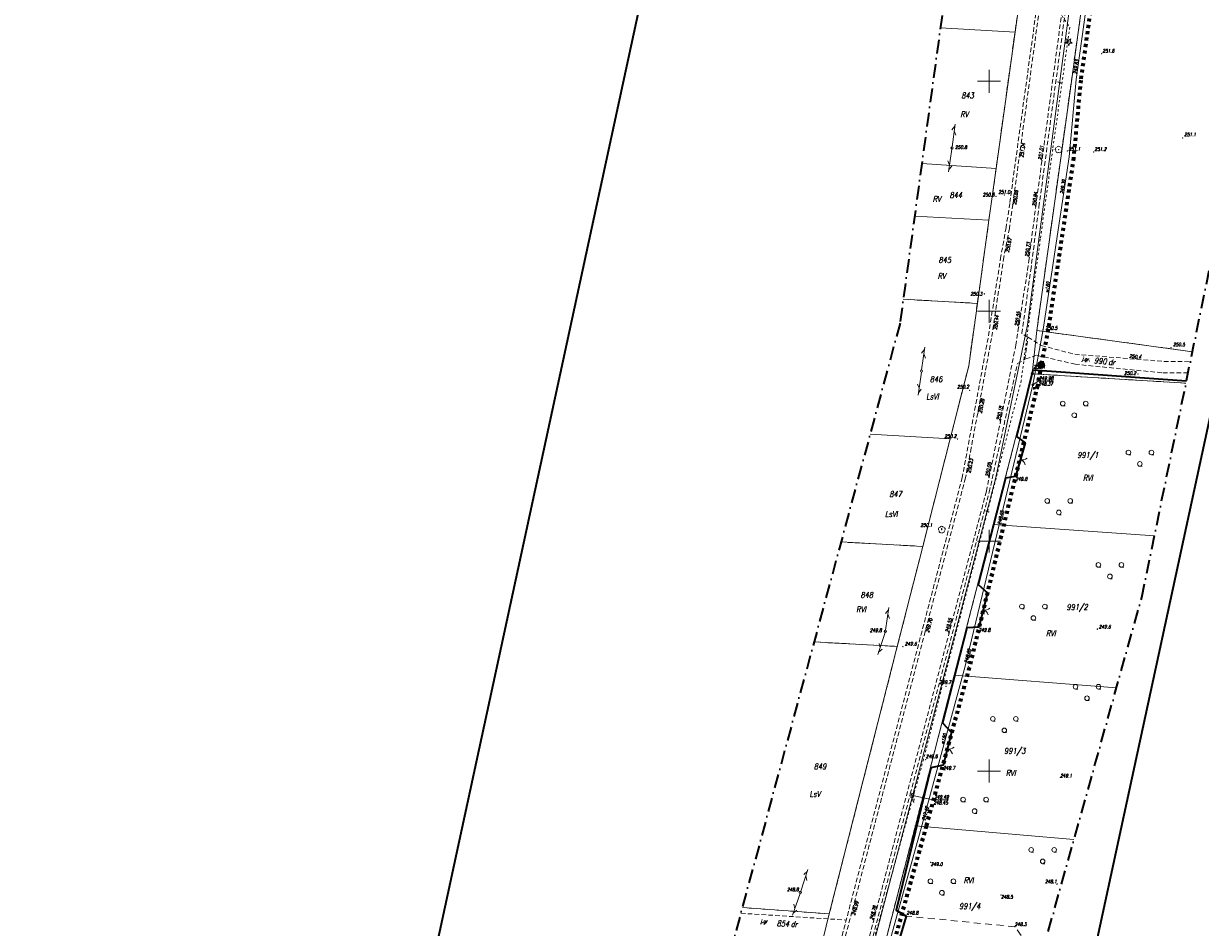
# Model space of a CAD drawing. Header units: millimetres. Extents: x 7436010 to 7436992, y 5663514 to 5666647.
# Tile 30 of 45: x 7436440 to 7436696, y 5665366 to 5665563. Entities that reach past the tile are written whole.
import ezdxf
from ezdxf.enums import TextEntityAlignment as Align

# ---------------------------------------------------------------- set-up
doc = ezdxf.new("R2010")
doc.units = ezdxf.units.MM
doc.header["$PDSIZE"] = 1
for name, pattern in [('0.7_0.7', [1.4, 0.7, -0.7]), ('1', [0]), ('3', [1, 0.5, -0.5]), ('4', [2.5, 1.5, -1]), ('GAK', [3.5, 2, -0.75, 0, -0.75]), ('GDE', [0]), ('GUZ', [1.5, 1, -0.5]), ('KOU', [1.5, 1, -0.5]), ('UPW', [2, 1, 1])]:
    doc.linetypes.add(name, pattern=pattern)
for name, color, linetype, lineweight in [('1 OGRODZENIE', 7, 'BGT', 35), ('16 DRZEWA', 96, 'Continuous', 18), ('17 SŁUPY TELEKOMUNIKACYJNE', 30, 'Continuous', 18), ('18 LINIE TELEKOMUNIAKCYJNE', 30, 'Continuous', 18), ('19 ZAKRZEWIENIE ZADRZEWIENIE SYMBOLE', 7, 'Continuous', 18), ('2 BRAMY FURTKI', 7, 'Continuous', 18), ('44 ZAKRZEWIENIE LINIE', 7, '4', 18), ('_BB_Kanalizacja ciśnieniowa - trasa', 44, '0.7_0.7', 70), ('_CC_Studnie 1000 PE SIEĆ', 44, 'Continuous', 40), ('Dzialki', 7, 'GDE', 18), ('DZIALKI_SYT-WYS_T_0', 7, 'Continuous', 18), ('EDZPD_L_1', 7, 'GDE', 18), ('EKLTK_T_0', 96, 'Continuous', 18), ('EUZOU_T_0', 96, 'Continuous', 18), ('EUZPU_L_0', 96, 'GUZ', 18), ('Numery działek uzupełnienie', 7, 'Continuous', 18), ('Numery_dzialek', 7, 'Continuous', 18), ('Podzial_sekcyjny_krzyze', 7, 'Continuous', 13), ('Punkty', 7, 'Continuous', 18), ('PunPOMIAR1', 7, 'Continuous', 18), ('RzedPOMIAR1', 7, 'Continuous', 18), ('SDROK_T_0', 7, 'Continuous', 18), ('SDRPK_L_1', 7, 'KOU', 18), ('SDRPK_L_4', 7, 'KOU', 18), ('SIEC_ENERGETYCZNA_L_0', 1, '3', 18), ('SZZPZ_T_0', 7, 'Continuous', 18), ('SZZPZ_T_0 zakrzewienie', 7, 'Continuous', 18), ('UTTOA_T_0', 7, 'Continuous', 18), ('UTTOC_T_0', 30, 'Continuous', 18), ('UTTOO_T_0', 30, 'Continuous', 18), ('UTTPA_T_0', 30, 'Continuous', 18), ('UTTPA_T_3', 30, 'Continuous', 18), ('UTTPO_L_0', 30, '1', 18), ('UWWOA_T_0', 5, 'Continuous', 18), ('UWWOC_T_0', 5, 'Continuous', 18), ('UWWOO_T_0', 5, 'Continuous', 18), ('UWWPA_T_1', 5, 'Continuous', 18), ('UWWPO_L_1', 5, '1', 18), ('UŻYTKI LINIE', 96, 'GUZ', 18), ('UŻYTKI OZNACZENIE', 96, 'Continuous', 18), ('WEKTOR WODOCIĄGI wo', 5, 'Continuous', 18), ('WUKOS_T_0', 7, 'Continuous', 18), ('WUKOS_T_1', 7, 'Continuous', 18), ('ZAKRES MAPY', 1, 'GAK', 35)]:
    doc.layers.add(name, color=color, linetype=linetype, lineweight=lineweight)
doc.layers.add('_map', color=7, linetype='Continuous')
doc.layers.add('RAMA WYPLOT', color=3, linetype='Continuous', lineweight=35, plot=False)
doc.styles.add('K1_ACAD', font='romans.shx', dxfattribs={"width": 0.8, "oblique": 12})
doc.linetypes.add('BGT', pattern='A,3.75,[133,ltypeshp.shx,S=0.1875,R=0,X=0,Y=0],3.75', length=7.5)

# ---------------------------------------------------------------- blocks, each defined once
blk = doc.blocks.new('GRT')
at = {"linetype": 'Continuous'}
blk.add_circle((0, 0), 0.25, dxfattribs=at)
blk = doc.blocks.new('GRO')
at = {"linetype": 'Continuous'}
blk.add_circle((0, 0), 0.045, dxfattribs=at)
blk = doc.blocks.new('DLI')
at = {"linetype": 'Continuous'}
blk.add_circle((0, 0), 0.045, dxfattribs=at)
for centre, start, end in [((-0.36, 0.12), 102.1445, 221.86), ((0, 0.38), 30.1401, 149.8599), ((0.36, 0.12), 318.14, 77.8555), ((-0.22, -0.3), 174.1482, 293.8542), ((0.22, -0.3), 246.1458, 5.8518)]:
    blk.add_arc(centre, 0.375, start, end, dxfattribs=at)
blk = doc.blocks.new('LZA')
at = {"linetype": 'Continuous'}
for p, q in [((-2.5, 0.75), (-2, 0.75)), ((2.5, 0.75), (3, 0.75)), ((0, -1.75), (0.5, -1.75))]:
    blk.add_line(p, q, dxfattribs=at)
for centre in [(-2.5, 1.25), (2.5, 1.25), (0, -1.25)]:
    blk.add_circle(centre, 0.5, dxfattribs=at)
blk = doc.blocks.new('SLS')
at = {"linetype": 'Continuous'}
blk.add_circle((0, 0), 0.25, dxfattribs=at)
blk = doc.blocks.new('PLT')
at = {"linetype": 'Continuous'}
for p, q in [((0.25, 0), (5.25, 0)), ((3.76605, 0), (2.9, -0.5)), ((3.9, 0.5), (4.76605, 0))]:
    blk.add_line(p, q, dxfattribs=at)
blk = doc.blocks.new('SUUS15_07B')
at = {"linetype": 'Continuous'}
for p, q in [((0.5, 0.23), (-0.5, 0.23)), ((-0.5, 0.23), (-0.5, -0.23)), ((0.5, -0.23), (0.5, 0.23)), ((-0.5, -0.23), (0.5, -0.23))]:
    blk.add_line(p, q, dxfattribs=at)
blk = doc.blocks.new('ZAS')
at = {"linetype": 'Continuous'}
for radius in [0.2, 0.175, 0.15, 0.125, 0.1, 0.075, 0.05, 0.025, 0.00715]:
    blk.add_circle((0, 0), radius, dxfattribs=at)
blk = doc.blocks.new('WSP')
at = {"linetype": 'Continuous'}
blk.add_circle((0, 0), 0.045, dxfattribs=at)
blk = doc.blocks.new('DIG')
at = {"linetype": 'Continuous'}
for p, q in [((-0.78225, -0.26495), (-0.3012, 0.09375)), ((-0.3012, 0.09375), (-0.4937, 0.6621)), ((-0.4937, 0.6621), (-0.0039, 0.31545)), ((-0.0039, 0.31545), (0.4771, 0.67415)), ((0.4771, 0.67415), (0.2988, 0.1012)), ((0.2988, 0.1012), (0.7886, -0.24545)), ((-0.18225, -0.2575), (-0.78225, -0.26495)), ((0.01025, -0.82585), (-0.18225, -0.2575)), ((0.1886, -0.2529), (0.01025, -0.82585)), ((0.7886, -0.24545), (0.1886, -0.2529))]:
    blk.add_line(p, q, dxfattribs=at)
blk.add_circle((0, 0), 0.045, dxfattribs=at)
blk = doc.blocks.new('BGB')
at = {"linetype": 'Continuous'}
for centre, start, end in [((-1.5, 0), 359.9995, 60), ((1.5, 0), 120, 180.0005)]:
    blk.add_arc(centre, 1.5, start, end, dxfattribs=at)
blk = doc.blocks.new('STUDZ')
at = {"layer": '1 OGRODZENIE', "flags": 128}
blk.add_lwpolyline([(7436692.92, 5665484.81), (7436659.52, 5665487.18), (7436655.94, 5665472.74), (7436657.86, 5665471.35), (7436655.78, 5665464.07), (7436653.56, 5665463.68), (7436647.66, 5665440.55), (7436649.65, 5665438.77), (7436647.82, 5665431.28), (7436645.19, 5665431.15), (7436639.89, 5665410.49), (7436641.85, 5665408.41), (7436640.04, 5665401.26), (7436637.38, 5665400.74), (7436629.83, 5665369.74), (7436632, 5665368.48), (7436630.06, 5665361.83), (7436627.65, 5665361.02), (7436604.83, 5665272.7)], dxfattribs=at)
at = {"layer": '44 ZAKRZEWIENIE LINIE', "flags": 128}
blk.add_lwpolyline([(7436655.62, 5665366.15), (7436632, 5665368.48)], dxfattribs=at)
at = {"layer": 'Dzialki'}
for p, q in [((7436659.4, 5665486.4), (7436650.93, 5665453.63)), ((7436692.82, 5665484.35), (7436659.4, 5665486.4)), ((7436650.93, 5665453.63), (7436642.45, 5665420.86)), ((7436650.93, 5665453.63), (7436685.98, 5665451.18)), ((7436642.45, 5665420.86), (7436633.98, 5665388.09)), ((7436642.45, 5665420.86), (7436677.71, 5665418.09)), ((7436633.98, 5665388.09), (7436625.51, 5665355.33)), ((7436633.98, 5665388.09), (7436668.47, 5665385.09))]:
    blk.add_line(p, q, dxfattribs=at)
at = {"layer": 'EDZPD_L_1'}
for p, q in [((7436687.02, 5665687.87), (7436667.9, 5665549.97)), ((7436655.65, 5665560.72), (7436662.17, 5665607.7)), ((7436655.65, 5665560.72), (7436639.42, 5665561.61)), ((7436651.54, 5665531.03), (7436655.65, 5665560.72)), ((7436667.9, 5665549.97), (7436660.39, 5665495.8)), ((7436635.4, 5665532.1), (7436651.54, 5665531.03)), ((7436649.98, 5665519.82), (7436651.54, 5665531.03)), ((7436633.84, 5665520.67), (7436649.98, 5665519.82)), ((7436647.47, 5665501.71), (7436649.98, 5665519.82)), ((7436647.47, 5665501.71), (7436631.37, 5665502.61)), ((7436645.59, 5665488.13), (7436647.47, 5665501.71)), ((7436660.39, 5665495.8), (7436659.4, 5665486.4)), ((7436694.23, 5665491.2), (7436660.39, 5665495.8)), ((7436641.55, 5665472.26), (7436645.59, 5665488.13)), ((7436641.55, 5665472.26), (7436624.15, 5665473.24)), ((7436635.6, 5665448.86), (7436641.55, 5665472.26)), ((7436617.82, 5665449.82), (7436635.6, 5665448.86)), ((7436630.06, 5665427.11), (7436635.6, 5665448.86)), ((7436630.06, 5665427.11), (7436611.96, 5665428.09)), ((7436615.26, 5665368.93), (7436630.06, 5665427.11)), ((7436596.37, 5665370.31), (7436615.26, 5665368.93)), ((7436615.26, 5665368.93), (7436613.91, 5665363.63))]:
    blk.add_line(p, q, dxfattribs=at)
at = {"layer": 'EUZPU_L_0', "linetype": '4'}
blk.add_line((7436658.47, 5665362.23), (7436655.62, 5665366.15), dxfattribs=at)
at = {"layer": 'Podzial_sekcyjny_krzyze', "color": 7, "lineweight": 13}
for p, q in [((7436650, 5665547.5), (7436650, 5665552.5)), ((7436647.5, 5665550), (7436652.5, 5665550)), ((7436650, 5665497.5), (7436650, 5665502.5)), ((7436647.5, 5665500), (7436652.5, 5665500)), ((7436650, 5665447.5), (7436650, 5665452.5)), ((7436647.5, 5665450), (7436652.5, 5665450)), ((7436650, 5665397.5), (7436650, 5665402.5)), ((7436647.5, 5665400), (7436652.5, 5665400))]:
    blk.add_line(p, q, dxfattribs=at)
at = {"layer": 'PunPOMIAR1'}
for p in [(7436674.52, 5665556.02), (7436672.78, 5665534.64), (7436656.57, 5665533.56), (7436661.5, 5665532.72), (7436653.45, 5665512.95), (7436658.73, 5665511.65), (7436650.85, 5665496.14), (7436656.45, 5665496.59), (7436659.52, 5665487.18), (7436647.57, 5665478.08), (7436652.48, 5665475.98), (7436645.12, 5665465.05), (7436650.02, 5665463.8), (7436655.78, 5665464.07), (7436636.15, 5665430.43), (7436641.3, 5665429.93), (7436647.82, 5665431.28), (7436640.04, 5665401.26), (7436620.04, 5665368.91), (7436632, 5665368.48), (7436624.89, 5665367.41)]:
    blk.add_point(p, dxfattribs=at)
at = {"layer": 'RAMA WYPLOT', "flags": 128}
blk.add_lwpolyline([(7436469.91, 5665084.38), (7436654.27, 5665937.39), (7436791.11, 5665907.82), (7436606.75, 5665054.8)], close=True, dxfattribs=at)
at = {"layer": 'SDRPK_L_1'}
for p, q in [((7436685.94, 5665751.99), (7436654.5, 5665523.45)), ((7436668.02, 5665617.74), (7436655.17, 5665523.24)), ((7436660.16, 5665522.74), (7436672.89, 5665617.55)), ((7436660.86, 5665522.7), (7436673.64, 5665617.49)), ((7436654.5, 5665523.45), (7436653.72, 5665518.24)), ((7436655.17, 5665523.24), (7436654.45, 5665518.02)), ((7436658.38, 5665508.97), (7436660.16, 5665522.74)), ((7436659.08, 5665508.92), (7436660.86, 5665522.7)), ((7436653.72, 5665518.24), (7436652.59, 5665511.95)), ((7436654.45, 5665518.02), (7436653.22, 5665511.78)), ((7436652.59, 5665511.95), (7436649.78, 5665494.15)), ((7436653.22, 5665511.78), (7436650.54, 5665494.09)), ((7436655.83, 5665492.59), (7436658.38, 5665508.97)), ((7436657.14, 5665495.2), (7436659.08, 5665508.92)), ((7436649.78, 5665494.15), (7436645.42, 5665470.53)), ((7436650.54, 5665494.09), (7436646.13, 5665470.29)), ((7436658.44, 5665494.35), (7436657.14, 5665495.2)), ((7436657.82, 5665489.56), (7436658.44, 5665494.35)), ((7436649.42, 5665460.84), (7436655.83, 5665492.59)), ((7436650.05, 5665460.66), (7436656.17, 5665488.6)), ((7436656.17, 5665488.6), (7436657.82, 5665489.56)), ((7436645.42, 5665470.53), (7436644.18, 5665463.84)), ((7436646.13, 5665470.29), (7436644.87, 5665463.74)), ((7436644.18, 5665463.84), (7436597.42, 5665285.47)), ((7436644.87, 5665463.74), (7436598.12, 5665285.17)), ((7436603.07, 5665284.33), (7436649.42, 5665460.84)), ((7436632.88, 5665395.03), (7436650.05, 5665460.66)), ((7436603.93, 5665284.26), (7436632.88, 5665395.03))]:
    blk.add_line(p, q, dxfattribs=at)
at = {"layer": 'SDRPK_L_4'}
for p, q in [((7436658.44, 5665494.35), (7436661.42, 5665492.54)), ((7436661.42, 5665492.54), (7436668.64, 5665490.63)), ((7436668.64, 5665490.63), (7436688.03, 5665489.09)), ((7436660.35, 5665490.44), (7436657.82, 5665489.56)), ((7436668.75, 5665488.47), (7436660.35, 5665490.44)), ((7436687.57, 5665486.63), (7436668.75, 5665488.47)), ((7436688.03, 5665489.09), (7436693.78, 5665489.02)), ((7436693.28, 5665486.59), (7436687.57, 5665486.63)), ((7436596.04, 5665369.09), (7436618.95, 5665367.61))]:
    blk.add_line(p, q, dxfattribs=at)
at = {"layer": 'SIEC_ENERGETYCZNA_L_0'}
for p, q in [((7436665.87, 5665564.23), (7436667.54, 5665561.78)), ((7436667.54, 5665561.78), (7436663.86, 5665535.24)), ((7436663.86, 5665535.24), (7436661.15, 5665515.65)), ((7436661.15, 5665515.65), (7436658.7, 5665497.99)), ((7436658.7, 5665497.99), (7436657.01, 5665484.95)), ((7436657.01, 5665484.95), (7436651.54, 5665463.71)), ((7436651.54, 5665463.71), (7436640.25, 5665420.11)), ((7436640.25, 5665420.11), (7436635.75, 5665402.54)), ((7436635.75, 5665402.54), (7436629.39, 5665379.43)), ((7436629.39, 5665379.43), (7436623.58, 5665358.25))]:
    blk.add_line(p, q, dxfattribs=at)
at = {"layer": 'UTTOC_T_0'}
for p, q in [((7436633.35, 5665394.67), (7436637.83, 5665393.77)), ((7436637.83, 5665393.77), (7436641.22, 5665393.77))]:
    blk.add_line(p, q, dxfattribs=at)
at = {"layer": 'UTTPO_L_0'}
for p, q in [((7436658.36, 5665497.02), (7436677.18, 5665639.26)), ((7436651.51, 5665463.82), (7436658.36, 5665497.02)), ((7436633.4, 5665394.84), (7436651.51, 5665463.82)), ((7436573.63, 5665166.96), (7436633.4, 5665394.84))]:
    blk.add_line(p, q, dxfattribs=at)
at = {"layer": 'UWWOA_T_0'}
for p, q in [((7436659.52, 5665483.99), (7436660.66, 5665484.79)), ((7436660.66, 5665484.79), (7436664.01, 5665484.79))]:
    blk.add_line(p, q, dxfattribs=at)
at = {"layer": 'UŻYTKI LINIE', "flags": 128}
for points in [[(7436687.02, 5665687.87), (7436667.9, 5665549.97), (7436660.39, 5665495.8), (7436694.23, 5665491.2)], [(7436596.37, 5665370.31), (7436615.26, 5665368.93), (7436630.06, 5665427.11), (7436635.6, 5665448.86), (7436641.55, 5665472.26), (7436645.59, 5665488.13), (7436647.47, 5665501.71), (7436649.98, 5665519.82), (7436651.54, 5665531.03), (7436655.65, 5665560.72), (7436662.17, 5665607.7), (7436664.24, 5665622.64), (7436669.04, 5665657.31)], [(7436631.37, 5665502.61), (7436647.47, 5665501.71)], [(7436659.4, 5665486.4), (7436650.93, 5665453.63), (7436642.45, 5665420.86), (7436633.98, 5665388.09), (7436625.51, 5665355.33), (7436616.31, 5665319.76), (7436607.18, 5665284.42), (7436597.98, 5665248.84)], [(7436659.4, 5665486.4), (7436692.82, 5665484.35)], [(7436617.82, 5665449.82), (7436635.6, 5665448.86)], [(7436611.96, 5665428.09), (7436630.06, 5665427.11)]]:
    blk.add_lwpolyline(points, dxfattribs=at)
at = {"layer": 'WEKTOR WODOCIĄGI wo'}
for p, q in [((7436668.94, 5665550.4), (7436676.46, 5665604.01)), ((7436667.39, 5665533.54), (7436668.94, 5665550.4)), ((7436661.74, 5665496.04), (7436667.39, 5665533.54)), ((7436659.52, 5665483.99), (7436661.74, 5665496.04)), ((7436644.84, 5665422.8), (7436659.52, 5665483.99)), ((7436635.48, 5665388.37), (7436644.84, 5665422.8)), ((7436625.4, 5665352.16), (7436635.48, 5665388.37))]:
    blk.add_line(p, q, dxfattribs=at)
at = {"layer": 'ZAKRES MAPY', "ltscale": 1.5}
blk.add_lwpolyline([(7436499.64, 5664770.19), (7436618.18, 5665205.39), (7436683.21, 5665437.78), (7436699.29, 5665515.69), (7436766.55, 5666002.2), (7436830.55, 5666510.53), (7436842.09, 5666581.76), (7436785.51, 5666596.85), (7436785.51, 5666596.85), (7436586.58, 5666594.14), (7436584.94, 5666524.7), (7436750.08, 5666529.35), (7436745.08, 5666424.3), (7436720.95, 5666302.3), (7436720.95, 5666302.3), (7436688.83, 5666001.55), (7436443.21, 5666009.35), (7436440.09, 5665956.61), (7436694.21, 5665946.11), (7436662.94, 5665733.97), (7436630.66, 5665497.39), (7436531.49, 5665129.94)], dxfattribs=at)
at = {"layer": '16 DRZEWA', "linetype": 'Continuous'}
blk.add_blockref('DIG', (7436667.32, 5665558.57), dxfattribs=at)
at = {"layer": '17 SŁUPY TELEKOMUNIKACYJNE', "rotation": 0.06504070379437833}
blk.add_blockref('SLS', (7436635.32, 5665486.98), dxfattribs=at)
at = {"layer": '18 LINIE TELEKOMUNIAKCYJNE', "linetype": 'Continuous'}
for rotation in [82.25672259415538, 262.1036979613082]:
    blk.add_blockref('PLT', (7436635.32, 5665486.98), dxfattribs=dict(at, rotation=rotation))
at = {"layer": '19 ZAKRZEWIENIE ZADRZEWIENIE SYMBOLE'}
for p in [(7436668.53, 5665478.66), (7436682.8, 5665468.04), (7436665.17, 5665457.5), (7436676.29, 5665443.59), (7436659.65, 5665434.54), (7436671.31, 5665417.09), (7436653.33, 5665410.12), (7436646.86, 5665392.56), (7436661.66, 5665381.62)]:
    blk.add_blockref('LZA', p, dxfattribs=at)
at = {"layer": '2 BRAMY FURTKI'}
for p, rotation in [((7436656.82, 5665467.71), 254.0546040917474), ((7436648.74, 5665435.03), 256.2986226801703), ((7436640.95, 5665404.83), 255.7941871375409)]:
    blk.add_blockref('BGB', p, dxfattribs=dict(at, rotation=rotation))
at = {"layer": 'Punkty'}
for name, p in [('GRT', (7436659.4, 5665486.4)), ('GRO', (7436650.93, 5665453.63)), ('GRO', (7436642.45, 5665420.86)), ('GRO', (7436633.98, 5665388.09))]:
    blk.add_blockref(name, p, dxfattribs=at)
at = {"layer": 'SZZPZ_T_0'}
for p, rotation in [((7436665.14, 5665535.15), 0.06266379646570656), ((7436639.72, 5665452.49), 0.06534123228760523)]:
    blk.add_blockref('DLI', p, dxfattribs=dict(at, rotation=rotation))
at = {"layer": 'SZZPZ_T_0 zakrzewienie'}
blk.add_blockref('LZA', (7436639.76, 5665374.79), dxfattribs=at)
at = {"layer": 'UTTPA_T_0', "rotation": 75.28823630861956}
blk.add_blockref('SUUS15_07B', (7436633.35, 5665394.67), dxfattribs=at)
at = {"layer": 'UTTPA_T_3'}
for name, p, rotation in [('PLT', (7436641.92, 5665535.51), 82.34666308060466), ('PLT', (7436641.92, 5665535.51), 262.1709478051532), ('SLS', (7436641.92, 5665535.51), 0.06318289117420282), ('PLT', (7436627.47, 5665430.37), 82.17489749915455), ('PLT', (7436627.47, 5665430.37), 251.9726762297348), ('SLS', (7436627.47, 5665430.37), 0.06504070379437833), ('PLT', (7436609, 5665373.62), 71.97379135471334), ('PLT', (7436609, 5665373.62), 250.879361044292), ('SLS', (7436609, 5665373.62), 0.06381126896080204)]:
    blk.add_blockref(name, p, dxfattribs=dict(at, rotation=rotation))
at = {"layer": 'UWWPA_T_1', "rotation": 258.9200577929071}
blk.add_blockref('ZAS', (7436659.52, 5665483.99), dxfattribs=at)
at = {"layer": 'WUKOS_T_0'}
for p, rotation in [((7436692.09, 5665537.69), 0.06236326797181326), ((7436641.9, 5665535.51), 0.06318289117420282), ((7436667.03, 5665534.86), 0.06263647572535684), ((7436651.52, 5665524.96), 0.06301896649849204), ((7436653.34, 5665525.27), 0.06296432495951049), ((7436649, 5665503.78), 0.06356538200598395), ((7436661.73, 5665495.97), 0.0638932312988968), ((7436683.14, 5665490.5), 0.06386591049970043), ((7436689.54, 5665492.1), 0.06353806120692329), ((7436682.41, 5665486.36), 0.06405715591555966), ((7436645.77, 5665482.78), 0.0644396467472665), ((7436643.15, 5665472.21), 0.06484945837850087), ((7436639.68, 5665452.69), 0.06534123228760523), ((7436627.39, 5665430.36), 0.06504070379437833), ((7436673.58, 5665430.87), 0.06555979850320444), ((7436631.26, 5665427.07), 0.0651226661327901), ((7436640.63, 5665418.44), 0.06523194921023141), ((7436636.24, 5665402.47), 0.06476749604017), ((7436665.49, 5665398.64), 0.06468553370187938), ((7436609.01, 5665373.71), 0.06381126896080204)]:
    blk.add_blockref('WSP', p, dxfattribs=dict(at, rotation=rotation))
for p in [(7436655.17, 5665523.24), (7436660.16, 5665522.74), (7436637.32, 5665380.15), (7436664.81, 5665375.42), (7436652.61, 5665373.03), (7436655.62, 5665366.15)]:
    blk.add_blockref('WSP', p, dxfattribs=at)
at = {"layer": 'DZIALKI_SYT-WYS_T_0', "style": 'K1_ACAD', "oblique": 12, "width": 0.8}
for s, p in [('843', (7436645.34, 5665546.93)), ('844', (7436642.78, 5665525.26)), ('845', (7436640.37, 5665511.14)), ('846', (7436638.49, 5665485.19)), ('847', (7436629.68, 5665460.24)), ('848', (7436623.42, 5665438.29)), ('849', (7436613.27, 5665401.01))]:
    blk.add_text(s, height=1.25, dxfattribs=at).set_placement(p, align=Align.MIDDLE)
blk.add_text('854', height=1.25, rotation=356.5781, dxfattribs=at).set_placement((7436605.22, 5665366.84), align=Align.MIDDLE)
at = {"layer": 'EKLTK_T_0', "style": 'K1_ACAD', "oblique": 12, "width": 0.8}
for p in [(7436670.43, 5665464.4), (7436662.39, 5665430.61), (7436653.66, 5665400.23), (7436644.5, 5665376.89)]:
    blk.add_text('RVI', height=1.25, dxfattribs=at).set_placement(p, align=Align.TOP_LEFT)
at = {"layer": 'EUZOU_T_0', "style": 'K1_ACAD', "oblique": 12, "width": 0.8}
blk.add_text('LsV', height=1.25, dxfattribs=at).set_placement((7436610.99, 5665395.63), align=Align.TOP_LEFT)
blk.add_text('dr', height=1.25, rotation=356.5781, dxfattribs=at).set_placement((7436606.98, 5665367.39), align=Align.TOP_LEFT)
at = {"layer": 'Numery działek uzupełnienie', "style": 'K1_ACAD', "oblique": 12, "width": 0.8}
blk.add_text('990', height=1.25, rotation=354.416, dxfattribs=at).set_placement((7436672.92, 5665489.94), align=Align.TOP_LEFT)
at = {"layer": 'Numery_dzialek', "style": 'K1_ACAD', "oblique": 12, "width": 0.8}
for s, p in [('991/1', (7436669.19, 5665469.35)), ('991/2', (7436666.85, 5665436.29)), ('991/3', (7436653.28, 5665405.02)), ('991/4', (7436643.5, 5665371.26))]:
    blk.add_text(s, height=1.25, dxfattribs=at).set_placement(p, align=Align.TOP_LEFT)
at = {"layer": 'RzedPOMIAR1', "style": 'K1_ACAD', "oblique": 12, "width": 0.8}
for s, p in [('251.6', (7436674.68, 5665556.25)), ('251.2', (7436672.94, 5665534.87)), ('250.1', (7436659.68, 5665487.53)), ('249.8', (7436655.74, 5665463.15)), ('249.8', (7436647.74, 5665430.31)), ('249.7', (7436640.05, 5665400.3)), ('248.8', (7436632.08, 5665368.8))]:
    blk.add_text(s, height=0.75, dxfattribs=at).set_placement(p)
for s, rotation, p in [('251.04', 82.2565, (7436657.46, 5665533.4)), ('251.01', 82.3527, (7436661.43, 5665532.87)), ('250.67', 78.8491, (7436654.32, 5665512.71)), ('250.73', 82.6344, (7436658.58, 5665511.81)), ('250.44', 81.3853, (7436651.7, 5665495.95)), ('250.55', 81.1514, (7436656.33, 5665496.72)), ('250.28', 79.5025, (7436648.4, 5665477.77)), ('250.18', 78.586, (7436652.37, 5665476.18)), ('250.23', 79.1112, (7436645.96, 5665464.75)), ('250.05', 78.586, (7436649.91, 5665463.96)), ('249.70', 75.3291, (7436636.93, 5665430.06)), ('249.55', 75.2868, (7436641.19, 5665430.09)), ('248.99', 75.3291, (7436620.87, 5665368.57)), ('248.78', 75.2868, (7436624.76, 5665367.57))]:
    blk.add_text(s, height=0.75, rotation=rotation, dxfattribs=at).set_placement(p)
at = {"layer": 'SDROK_T_0', "style": 'K1_ACAD', "oblique": 12, "width": 0.8}
blk.add_text('j.gr.', height=0.75, rotation=353.3201, dxfattribs=at).set_placement((7436670.23, 5665489.68), align=Align.MIDDLE_LEFT)
blk.add_text('j.gr', height=0.75, rotation=357.9268, dxfattribs=at).set_placement((7436601.07, 5665366.97), align=Align.CENTER)
at = {"layer": 'UTTOA_T_0', "style": 'K1_ACAD', "oblique": 12, "width": 0.8}
blk.add_text('t', height=0.75, dxfattribs=at).set_placement((7436633.41, 5665393.25))
at = {"layer": 'UTTOC_T_0', "style": 'K1_ACAD', "oblique": 12, "width": 0.8}
for s, p in [('248.45', (7436637.92, 5665393.51)), ('249.49', (7436638.1, 5665394.75))]:
    blk.add_text(s, height=0.75, dxfattribs=at).set_placement(p, align=Align.TOP_LEFT)
at = {"layer": 'UTTOO_T_0', "style": 'K1_ACAD', "oblique": 12, "width": 0.8}
for p in [(7436665.53, 5665549.43), (7436649.88, 5665456.14)]:
    blk.add_text('t', height=0.75, rotation=75.1717, dxfattribs=at).set_placement(p)
at = {"layer": 'UWWOA_T_0', "style": 'K1_ACAD', "oblique": 12, "width": 0.8}
for s, p in [('249.98', (7436660.85, 5665485.79)), ('248.37', (7436660.74, 5665484.57))]:
    blk.add_text(s, height=0.75, dxfattribs=at).set_placement(p, align=Align.TOP_LEFT)
blk.add_text('w', height=0.75, dxfattribs=at).set_placement((7436659.5, 5665482.99))
at = {"layer": 'UWWOC_T_0', "style": 'K1_ACAD', "oblique": 12, "width": 0.8}
for s, rotation, p in [('249.83', 82.0093, (7436669.1, 5665551.52)), ('249.39', 81.4269, (7436666.18, 5665525.47)), ('248.05', 76.5075, (7436652.58, 5665453.51)), ('248.00', 76.5051, (7436645.39, 5665423.41)), ('247.42', 74.7883, (7436636.13, 5665389.16))]:
    blk.add_text(s, height=0.75, rotation=rotation, dxfattribs=at).set_placement(p)
at = {"layer": 'UWWOO_T_0', "style": 'K1_ACAD', "oblique": 12, "width": 0.8}
for rotation, p in [(81.4302, (7436663.11, 5665505.14)), (74.7879, (7436640.52, 5665406.89))]:
    blk.add_text('w160', height=0.75, rotation=rotation, dxfattribs=at).set_placement(p, align=Align.CENTER)
at = {"layer": 'UŻYTKI OZNACZENIE', "style": 'K1_ACAD', "oblique": 12, "width": 0.8}
for s, p in [('RV', (7436643.76, 5665543.46)), ('RV', (7436637.77, 5665525.04)), ('RV', (7436638.84, 5665508.27)), ('LsVI', (7436636.35, 5665482.08)), ('LsVI', (7436627.4, 5665456.54)), ('RVI', (7436621.13, 5665435.81))]:
    blk.add_text(s, height=1.25, dxfattribs=at).set_placement(p, align=Align.TOP_LEFT)
blk.add_text('dr', height=1.25, rotation=354.416, dxfattribs=at).set_placement((7436676.04, 5665489.61), align=Align.TOP_LEFT)
at = {"layer": 'WUKOS_T_1', "style": 'K1_ACAD', "oblique": 12, "width": 0.8}
for s, rotation, p in [('251.1', 0.0624, (7436692.45, 5665538.05)), ('251.1', 0.0626, (7436667.28, 5665534.92)), ('250.84', 82.3479, (7436660.16, 5665522.74)), ('250.5', 0.0639, (7436662.28, 5665495.97)), ('250.5', 0.0635, (7436690.02, 5665492.4)), ('249.6', 0.0656, (7436673.89, 5665430.99)), ('249.6', 0.0651, (7436631.71, 5665427.3)), ('249.7', 0.0653, (7436639.2, 5665418.96)), ('249.6', 0.0648, (7436636.25, 5665402.82)), ('249.1', 0.0647, (7436665.49, 5665398.64))]:
    blk.add_text(s, height=0.75, rotation=rotation, dxfattribs=at).set_placement(p)
blk.add_text('250.8', height=0.75, rotation=0.0632, dxfattribs=at).set_placement((7436642.63, 5665535.66), align=Align.MIDDLE_LEFT)
blk.add_text('251.0', height=0.75, rotation=0.063, dxfattribs=at).set_placement((7436653.3, 5665525.56), align=Align.CENTER)
for s, rotation, p in [('250.6', 0.063, (7436651.19, 5665524.98)), ('250.2', 0.0644, (7436645.65, 5665483.21)), ('250.2', 0.0648, (7436642.91, 5665472.46)), ('250.1', 0.0653, (7436637.67, 5665453.12))]:
    blk.add_text(s, height=0.75, rotation=rotation, dxfattribs=at).set_placement(p, align=Align.RIGHT)
blk.add_text('250.86', height=0.75, rotation=82.2559, dxfattribs=at).set_placement((7436655.17, 5665523.24), align=Align.TOP_LEFT)
for s, rotation, p in [('250.3', 0.0636, (7436648.52, 5665503.78)), ('249.8', 0.065, (7436626.66, 5665430.6)), ('248.8', 0.0638, (7436608.64, 5665374.24))]:
    blk.add_text(s, height=0.75, rotation=rotation, dxfattribs=at).set_placement(p, align=Align.MIDDLE_RIGHT)
blk.add_text('250.4', height=0.75, rotation=353.0863, dxfattribs=at).set_placement((7436683.11, 5665490.36), align=Align.TOP_RIGHT)
blk.add_text('250.2', height=0.75, rotation=0.0641, dxfattribs=at).set_placement((7436680.68, 5665486.92), align=Align.TOP_CENTER)
for s, p in [('249.0', (7436637.32, 5665380.15)), ('248.1', (7436662.17, 5665376.37)), ('248.5', (7436652.61, 5665373.03))]:
    blk.add_text(s, height=0.75, dxfattribs=at).set_placement(p, align=Align.TOP_LEFT)
blk.add_text('248.3', height=0.75, dxfattribs=at).set_placement((7436658.14, 5665367.07), align=Align.TOP_RIGHT)

msp = doc.modelspace()

# ---------------------------------------------------------------- hatches: boundary and pattern name
at = {"layer": '_CC_Studnie 1000 PE SIEĆ', "lineweight": 40}
h = msp.add_hatch(color=253, dxfattribs=at)
h.dxf.hatch_style = 1
edge = h.paths.add_edge_path()
edge.add_arc((7436661.34, 5665488.34), 0.601, 0, 360)

# ---------------------------------------------------------------- linework, layer by layer
at = {"layer": '_BB_Kanalizacja ciśnieniowa - trasa'}
msp.add_lwpolyline([(7436688.15, 5665685.97), (7436686.99, 5665676.32), (7436684.39, 5665655.74), (7436681.79, 5665635.15), (7436677.45, 5665603.87), (7436669.93, 5665550.26), (7436668.38, 5665533.39), (7436662.87, 5665496.11), (7436661.34, 5665488.34), (7436660.51, 5665483.81), (7436645.72, 5665422.56), (7436636.36, 5665388.11), (7436626.27, 5665351.89), (7436621.55, 5665334.41), (7436616.82, 5665316.92), (7436603.11, 5665264.48), (7436598.25, 5665246.21), (7436592.23, 5665224.05), (7436586.21, 5665201.89), (7436575.27, 5665161.49)], dxfattribs=at)
at = {"layer": '_CC_Studnie 1000 PE SIEĆ'}
msp.add_circle((7436661.34, 5665488.34), 0.601, dxfattribs=at)
at = {"layer": 'UWWPO_L_1', "linetype": 'UPW'}
for p, q in [((7436668.94, 5665550.4), (7436676.46, 5665604.01)), ((7436667.39, 5665533.54), (7436668.94, 5665550.4)), ((7436661.74, 5665496.04), (7436667.39, 5665533.54)), ((7436659.52, 5665483.99), (7436661.74, 5665496.04)), ((7436644.84, 5665422.8), (7436659.52, 5665483.99)), ((7436635.48, 5665388.37), (7436644.84, 5665422.8)), ((7436625.4, 5665352.16), (7436635.48, 5665388.37))]:
    msp.add_line(p, q, dxfattribs=at)

# ---------------------------------------------------------------- block references
at = {"layer": '_map'}
msp.add_blockref('STUDZ', (0, 0), dxfattribs=at)

doc.saveas('drawing.dxf')
